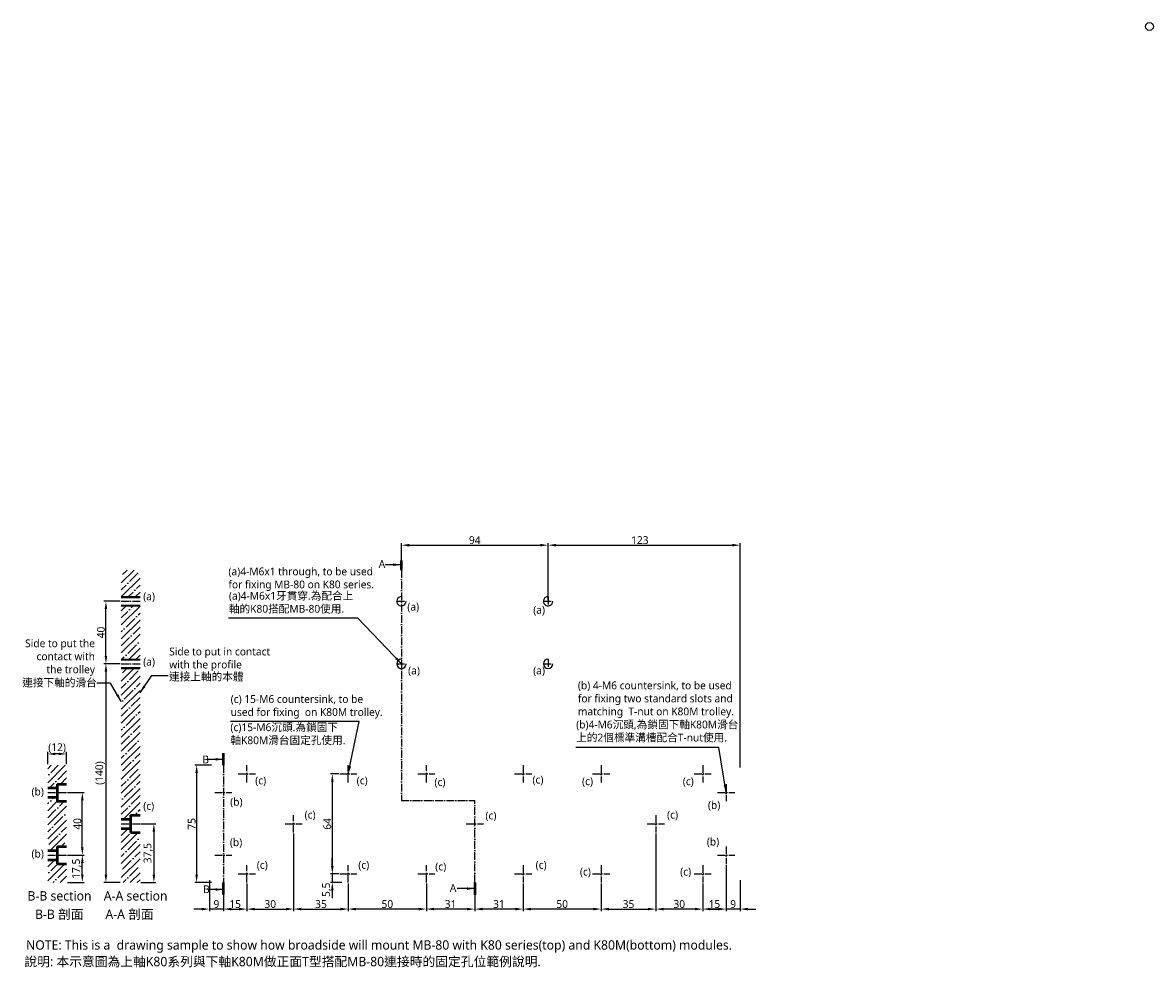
# Model space of a CAD drawing. Header units: millimetres. Extents: x 288 to 1012, y 207 to 811.
import ezdxf

# ---------------------------------------------------------------- set-up
doc = ezdxf.new("R2010")
doc.units = ezdxf.units.MM
doc.linetypes.add('中心線5', pattern=[7.2, 5, -1, 0.2, -1])
doc.layers.get('Defpoints').update_dxf_attribs({"color": 1})
doc.layers.add('中心線', color=5, linetype='中心線5')
doc.layers.add('標註線', color=3, linetype='Continuous')
doc.styles.get("Standard").update_dxf_attribs({"font": 'msjh.ttf'})
doc.dimstyles.new('ISO-25', dxfattribs={"dimtxt": 5, "dimasz": 5, "dimexe": 1.25, "dimexo": 0.625, "dimtad": 1, "dimdec": 8, "dimtxsty": 'Standard', "dimcen": 2.5, "dimadec": 0, "dimazin": 0, "dimtfac": 1, "dimtdec": 8, "dimtmove": 0, "dimatfit": 3, "dimfxl": 0, "dimarcsym": 0})
pattern_1 = [(45, (51.2603, 0), (-4.49013, 4.49013), []), (45, (55.7505, 0), (-4.49013, 4.49013), [7.9375, -1.5875, 0, -1.5875])]

# ---------------------------------------------------------------- blocks, each defined once
blk = doc.blocks.new('*D1')
at = {"layer": 'Defpoints', "color": 0}
for p in [(316.15, 278.39), (326.34, 278.39), (316.15, 260.89)]:
    blk.add_point(p, dxfattribs=at)
at = {"layer": '標註線', "color": 0, "lineweight": -2}
for p, q in [((316.78, 278.39), (327.59, 278.39)), ((326.34, 265.89), (326.34, 273.39)), ((316.78, 260.89), (327.59, 260.89))]:
    blk.add_line(p, q, dxfattribs=at)
at = {"layer": '標註線', "color": 0}
for points in [[(325.51, 273.39), (327.17, 273.39), (326.34, 278.39)], [(325.51, 265.89), (327.17, 265.89), (326.34, 260.89)]]:
    blk.add_solid(points, dxfattribs=at)
at = {"layer": '標註線', "color": 0, "insert": (322.7, 269.64), "char_height": 5, "attachment_point": 5, "rotation": 90}
blk.add_mtext('17,5', dxfattribs=at)
blk = doc.blocks.new('*D2')
at = {"layer": 'Defpoints', "color": 0}
for p in [(304.15, 343.16), (304.15, 335.89), (316.15, 335.89)]:
    blk.add_point(p, dxfattribs=at)
at = {"layer": '標註線', "color": 0, "lineweight": -2}
for p, q in [((304.15, 336.52), (304.15, 344.41)), ((311.15, 343.16), (309.15, 343.16)), ((316.15, 336.52), (316.15, 344.41))]:
    blk.add_line(p, q, dxfattribs=at)
at = {"layer": '標註線', "color": 0}
for points in [[(309.15, 343.99), (309.15, 342.32), (304.15, 343.16)], [(311.15, 343.99), (311.15, 342.32), (316.15, 343.16)]]:
    blk.add_solid(points, dxfattribs=at)
at = {"layer": '標註線', "color": 0, "insert": (310.15, 346.91), "char_height": 5, "attachment_point": 5}
blk.add_mtext('(12)', dxfattribs=at)
blk = doc.blocks.new('*D3')
at = {"layer": 'Defpoints', "color": 0}
for p in [(341.46, 440.89), (351.28, 440.89), (351.28, 400.89)]:
    blk.add_point(p, dxfattribs=at)
at = {"layer": '標註線', "color": 0, "lineweight": -2}
for p, q in [((350.66, 440.89), (340.21, 440.89)), ((341.46, 405.89), (341.46, 435.89)), ((350.66, 400.89), (340.21, 400.89))]:
    blk.add_line(p, q, dxfattribs=at)
at = {"layer": '標註線', "color": 0}
for points in [[(340.63, 435.89), (342.29, 435.89), (341.46, 440.89)], [(340.63, 405.89), (342.29, 405.89), (341.46, 400.89)]]:
    blk.add_solid(points, dxfattribs=at)
at = {"layer": '標註線', "color": 0, "insert": (338.25, 420.89), "char_height": 5, "attachment_point": 5, "rotation": 90}
blk.add_mtext('40', dxfattribs=at)
blk = doc.blocks.new('*D4')
at = {"layer": 'Defpoints', "color": 0}
for p in [(747.71, 476.78), (624.71, 440.89), (747.71, 333.89)]:
    blk.add_point(p, dxfattribs=at)
at = {"layer": '標註線', "color": 0, "lineweight": -2}
for p, q in [((624.71, 441.52), (624.71, 478.03)), ((629.71, 476.78), (742.71, 476.78)), ((747.71, 334.52), (747.71, 478.03))]:
    blk.add_line(p, q, dxfattribs=at)
at = {"layer": '標註線', "color": 0}
for points in [[(629.71, 477.61), (629.71, 475.94), (624.71, 476.78)], [(742.71, 477.61), (742.71, 475.94), (747.71, 476.78)]]:
    blk.add_solid(points, dxfattribs=at)
at = {"layer": '標註線', "color": 0, "insert": (683.46, 480), "char_height": 5, "attachment_point": 5}
blk.add_mtext('123', dxfattribs=at)
blk = doc.blocks.new('*D5')
at = {"layer": 'Defpoints', "color": 0}
for p in [(409.71, 335.89), (399.56, 260.89), (409.71, 260.89)]:
    blk.add_point(p, dxfattribs=at)
at = {"layer": '標註線', "color": 0, "lineweight": -2}
for p, q in [((409.09, 335.89), (398.31, 335.89)), ((399.56, 330.89), (399.56, 265.89)), ((409.09, 260.89), (398.31, 260.89))]:
    blk.add_line(p, q, dxfattribs=at)
at = {"layer": '標註線', "color": 0}
for points in [[(398.73, 330.89), (400.39, 330.89), (399.56, 335.89)], [(398.73, 265.89), (400.39, 265.89), (399.56, 260.89)]]:
    blk.add_solid(points, dxfattribs=at)
at = {"layer": '標註線', "color": 0, "insert": (396.39, 298.39), "char_height": 5, "attachment_point": 5, "rotation": 90}
blk.add_mtext('75', dxfattribs=at)
blk = doc.blocks.new('*D6')
at = {"layer": 'Defpoints', "color": 0}
for p in [(316.15, 318.39), (326.34, 318.39), (316.78, 278.39)]:
    blk.add_point(p, dxfattribs=at)
at = {"layer": '標註線', "color": 0, "lineweight": -2}
for p, q in [((316.78, 318.39), (327.59, 318.39)), ((326.34, 283.39), (326.34, 313.39)), ((317.4, 278.39), (327.59, 278.39))]:
    blk.add_line(p, q, dxfattribs=at)
at = {"layer": '標註線', "color": 0}
for points in [[(325.51, 313.39), (327.17, 313.39), (326.34, 318.39)], [(325.51, 283.39), (327.17, 283.39), (326.34, 278.39)]]:
    blk.add_solid(points, dxfattribs=at)
at = {"layer": '標註線', "color": 0, "insert": (323.13, 298.39), "char_height": 5, "attachment_point": 5, "rotation": 90}
blk.add_mtext('40', dxfattribs=at)
blk = doc.blocks.new('*D7')
at = {"layer": 'Defpoints', "color": 0}
for p in [(363.28, 298.39), (363.28, 260.89), (372.15, 260.89)]:
    blk.add_point(p, dxfattribs=at)
at = {"layer": '標註線', "color": 0, "lineweight": -2}
for p, q in [((363.91, 298.39), (373.4, 298.39)), ((372.15, 293.39), (372.15, 265.89)), ((363.91, 260.89), (373.4, 260.89))]:
    blk.add_line(p, q, dxfattribs=at)
at = {"layer": '標註線', "color": 0}
for points in [[(371.32, 293.39), (372.99, 293.39), (372.15, 298.39)], [(371.32, 265.89), (372.99, 265.89), (372.15, 260.89)]]:
    blk.add_solid(points, dxfattribs=at)
at = {"layer": '標註線', "color": 0, "insert": (368.52, 279.64), "char_height": 5, "attachment_point": 5, "rotation": 90}
blk.add_mtext('37,5', dxfattribs=at)
blk = doc.blocks.new('*D9')
at = {"layer": 'Defpoints', "color": 0}
for p in [(461.71, 292.89), (431.71, 260.89), (461.71, 243.85)]:
    blk.add_point(p, dxfattribs=at)
at = {"layer": '標註線', "color": 0, "lineweight": -2}
for p, q in [((461.71, 292.27), (461.71, 242.6)), ((431.71, 260.27), (431.71, 242.6)), ((436.71, 243.85), (456.71, 243.85))]:
    blk.add_line(p, q, dxfattribs=at)
at = {"layer": '標註線', "color": 0}
for points in [[(436.71, 244.68), (436.71, 243.01), (431.71, 243.85)], [(456.71, 244.68), (456.71, 243.01), (461.71, 243.85)]]:
    blk.add_solid(points, dxfattribs=at)
at = {"layer": '標註線', "color": 0, "insert": (446.71, 247.06), "char_height": 5, "attachment_point": 5}
blk.add_mtext('30', dxfattribs=at)
blk = doc.blocks.new('*D11')
at = {"layer": 'Defpoints', "color": 0}
for p in [(693.71, 292.89), (723.71, 260.89), (693.71, 243.85)]:
    blk.add_point(p, dxfattribs=at)
at = {"layer": '標註線', "color": 0, "lineweight": -2}
for p, q in [((693.71, 292.27), (693.71, 242.6)), ((723.71, 260.27), (723.71, 242.6)), ((718.71, 243.85), (698.71, 243.85))]:
    blk.add_line(p, q, dxfattribs=at)
at = {"layer": '標註線', "color": 0}
for points in [[(698.71, 244.68), (698.71, 243.01), (693.71, 243.85)], [(718.71, 244.68), (718.71, 243.01), (723.71, 243.85)]]:
    blk.add_solid(points, dxfattribs=at)
at = {"layer": '標註線', "color": 0, "insert": (708.71, 247.06), "char_height": 5, "attachment_point": 5}
blk.add_mtext('30', dxfattribs=at)
blk = doc.blocks.new('*D13')
at = {"layer": 'Defpoints', "color": 0}
for p in [(624.71, 476.78), (530.71, 460.89), (624.71, 440.89)]:
    blk.add_point(p, dxfattribs=at)
at = {"layer": '標註線', "color": 0, "lineweight": -2}
for p, q in [((530.71, 461.52), (530.71, 478.03)), ((535.71, 476.78), (619.71, 476.78)), ((624.71, 441.52), (624.71, 478.03))]:
    blk.add_line(p, q, dxfattribs=at)
at = {"layer": '標註線', "color": 0}
for points in [[(535.71, 477.61), (535.71, 475.94), (530.71, 476.78)], [(619.71, 477.61), (619.71, 475.94), (624.71, 476.78)]]:
    blk.add_solid(points, dxfattribs=at)
at = {"layer": '標註線', "color": 0, "insert": (577.71, 479.99), "char_height": 5, "attachment_point": 5}
blk.add_mtext('94', dxfattribs=at)
blk = doc.blocks.new('*D14')
at = {"layer": 'Defpoints', "color": 0}
for p in [(461.71, 292.89), (496.71, 260.89), (496.71, 243.85)]:
    blk.add_point(p, dxfattribs=at)
at = {"layer": '標註線', "color": 0, "lineweight": -2}
for p, q in [((461.71, 292.27), (461.71, 242.6)), ((496.71, 260.27), (496.71, 242.6)), ((466.71, 243.85), (491.71, 243.85))]:
    blk.add_line(p, q, dxfattribs=at)
at = {"layer": '標註線', "color": 0}
for points in [[(466.71, 244.68), (466.71, 243.01), (461.71, 243.85)], [(491.71, 244.68), (491.71, 243.01), (496.71, 243.85)]]:
    blk.add_solid(points, dxfattribs=at)
at = {"layer": '標註線', "color": 0, "insert": (479.21, 247.06), "char_height": 5, "attachment_point": 5}
blk.add_mtext('35', dxfattribs=at)
blk = doc.blocks.new('*D15')
at = {"layer": 'Defpoints', "color": 0}
for p in [(693.71, 292.89), (658.71, 260.89), (693.71, 243.85)]:
    blk.add_point(p, dxfattribs=at)
at = {"layer": '標註線', "color": 0, "lineweight": -2}
for p, q in [((693.71, 292.27), (693.71, 242.6)), ((658.71, 260.27), (658.71, 242.6)), ((663.71, 243.85), (688.71, 243.85))]:
    blk.add_line(p, q, dxfattribs=at)
at = {"layer": '標註線', "color": 0}
for points in [[(663.71, 244.68), (663.71, 243.01), (658.71, 243.85)], [(688.71, 244.68), (688.71, 243.01), (693.71, 243.85)]]:
    blk.add_solid(points, dxfattribs=at)
at = {"layer": '標註線', "color": 0, "insert": (676.21, 247.06), "char_height": 5, "attachment_point": 5}
blk.add_mtext('35', dxfattribs=at)
blk = doc.blocks.new('*D16')
at = {"layer": 'Defpoints', "color": 0}
for p in [(738.71, 272.89), (747.71, 262.89), (738.71, 243.85)]:
    blk.add_point(p, dxfattribs=at)
at = {"layer": '標註線', "color": 0, "lineweight": -2}
for p, q in [((738.71, 272.27), (738.71, 242.6)), ((747.71, 262.27), (747.71, 242.6)), ((733.71, 243.85), (728.71, 243.85)), ((747.71, 243.85), (738.71, 243.85)), ((752.71, 243.85), (757.71, 243.85))]:
    blk.add_line(p, q, dxfattribs=at)
at = {"layer": '標註線', "color": 0}
for points in [[(733.71, 244.68), (733.71, 243.01), (738.71, 243.85)], [(752.71, 244.68), (752.71, 243.01), (747.71, 243.85)]]:
    blk.add_solid(points, dxfattribs=at)
at = {"layer": '標註線', "color": 0, "insert": (743.21, 247.06), "char_height": 5, "attachment_point": 5}
blk.add_mtext('9', dxfattribs=at)
blk = doc.blocks.new('*D17')
at = {"layer": 'Defpoints', "color": 0}
for p in [(608.71, 260.89), (658.71, 260.89), (608.71, 243.85)]:
    blk.add_point(p, dxfattribs=at)
at = {"layer": '標註線', "color": 0, "lineweight": -2}
for p, q in [((608.71, 260.27), (608.71, 242.6)), ((658.71, 260.27), (658.71, 242.6)), ((653.71, 243.85), (613.71, 243.85))]:
    blk.add_line(p, q, dxfattribs=at)
at = {"layer": '標註線', "color": 0}
for points in [[(613.71, 244.68), (613.71, 243.01), (608.71, 243.85)], [(653.71, 244.68), (653.71, 243.01), (658.71, 243.85)]]:
    blk.add_solid(points, dxfattribs=at)
at = {"layer": '標註線', "color": 0, "insert": (633.71, 247.06), "char_height": 5, "attachment_point": 5}
blk.add_mtext('50', dxfattribs=at)
blk = doc.blocks.new('*D18')
at = {"layer": 'Defpoints', "color": 0}
for p in [(496.71, 260.89), (546.71, 260.89), (496.71, 243.85)]:
    blk.add_point(p, dxfattribs=at)
at = {"layer": '標註線', "color": 0, "lineweight": -2}
for p, q in [((496.71, 260.27), (496.71, 242.6)), ((546.71, 260.27), (546.71, 242.6)), ((541.71, 243.85), (501.71, 243.85))]:
    blk.add_line(p, q, dxfattribs=at)
at = {"layer": '標註線', "color": 0}
for points in [[(501.71, 244.68), (501.71, 243.01), (496.71, 243.85)], [(541.71, 244.68), (541.71, 243.01), (546.71, 243.85)]]:
    blk.add_solid(points, dxfattribs=at)
at = {"layer": '標註線', "color": 0, "insert": (521.71, 247.06), "char_height": 5, "attachment_point": 5}
blk.add_mtext('50', dxfattribs=at)
blk = doc.blocks.new('*D19')
at = {"layer": 'Defpoints', "color": 0}
for p in [(577.71, 260.89), (608.71, 260.89), (577.71, 243.85)]:
    blk.add_point(p, dxfattribs=at)
at = {"layer": '標註線', "color": 0, "lineweight": -2}
for p, q in [((577.71, 260.27), (577.71, 242.6)), ((608.71, 260.27), (608.71, 242.6)), ((603.71, 243.85), (582.71, 243.85))]:
    blk.add_line(p, q, dxfattribs=at)
at = {"layer": '標註線', "color": 0}
for points in [[(582.71, 244.68), (582.71, 243.01), (577.71, 243.85)], [(603.71, 244.68), (603.71, 243.01), (608.71, 243.85)]]:
    blk.add_solid(points, dxfattribs=at)
at = {"layer": '標註線', "color": 0, "insert": (593.21, 247.07), "char_height": 5, "attachment_point": 5}
blk.add_mtext('31', dxfattribs=at)
blk = doc.blocks.new('*D20')
at = {"layer": 'Defpoints', "color": 0}
for p in [(546.71, 260.89), (577.71, 260.89), (546.71, 243.85)]:
    blk.add_point(p, dxfattribs=at)
at = {"layer": '標註線', "color": 0, "lineweight": -2}
for p, q in [((546.71, 260.27), (546.71, 242.6)), ((577.71, 260.27), (577.71, 242.6)), ((572.71, 243.85), (551.71, 243.85))]:
    blk.add_line(p, q, dxfattribs=at)
at = {"layer": '標註線', "color": 0}
for points in [[(551.71, 244.68), (551.71, 243.01), (546.71, 243.85)], [(572.71, 244.68), (572.71, 243.01), (577.71, 243.85)]]:
    blk.add_solid(points, dxfattribs=at)
at = {"layer": '標註線', "color": 0, "insert": (562.21, 247.07), "char_height": 5, "attachment_point": 5}
blk.add_mtext('31', dxfattribs=at)
blk = doc.blocks.new('*D21')
at = {"layer": 'Defpoints', "color": 0}
for p in [(351.28, 400.89), (341.46, 260.89), (351.28, 260.89)]:
    blk.add_point(p, dxfattribs=at)
at = {"layer": '標註線', "color": 0, "lineweight": -2}
for p, q in [((350.66, 400.89), (340.21, 400.89)), ((341.46, 395.89), (341.46, 265.89)), ((350.66, 260.89), (340.21, 260.89))]:
    blk.add_line(p, q, dxfattribs=at)
at = {"layer": '標註線', "color": 0}
for points in [[(340.63, 395.89), (342.29, 395.89), (341.46, 400.89)], [(340.63, 265.89), (342.29, 265.89), (341.46, 260.89)]]:
    blk.add_solid(points, dxfattribs=at)
at = {"layer": '標註線', "color": 0, "insert": (337.71, 330.89), "char_height": 5, "attachment_point": 5, "rotation": 90}
blk.add_mtext('(140)', dxfattribs=at)
blk = doc.blocks.new('*D24')
at = {"layer": 'Defpoints', "color": 0}
for p in [(407.71, 262.89), (416.71, 260.89), (407.71, 243.85)]:
    blk.add_point(p, dxfattribs=at)
at = {"layer": '標註線', "color": 0, "lineweight": -2}
for p, q in [((407.71, 262.27), (407.71, 242.6)), ((416.71, 260.27), (416.71, 242.6)), ((402.71, 243.85), (397.71, 243.85)), ((416.71, 243.85), (407.71, 243.85)), ((421.71, 243.85), (426.71, 243.85))]:
    blk.add_line(p, q, dxfattribs=at)
at = {"layer": '標註線', "color": 0}
for points in [[(402.71, 244.68), (402.71, 243.01), (407.71, 243.85)], [(421.71, 244.68), (421.71, 243.01), (416.71, 243.85)]]:
    blk.add_solid(points, dxfattribs=at)
at = {"layer": '標註線', "color": 0, "insert": (412.21, 247.06), "char_height": 5, "attachment_point": 5}
blk.add_mtext('9', dxfattribs=at)
blk = doc.blocks.new('*D34')
at = {"layer": 'Defpoints', "color": 0}
for p in [(491.21, 330.39), (486.48, 266.39), (491.21, 266.39)]:
    blk.add_point(p, dxfattribs=at)
at = {"layer": '標註線', "color": 0, "lineweight": -2}
for p, q in [((490.59, 330.39), (485.23, 330.39)), ((486.48, 325.39), (486.48, 271.39)), ((490.59, 266.39), (485.23, 266.39))]:
    blk.add_line(p, q, dxfattribs=at)
at = {"layer": '標註線', "color": 0}
for points in [[(485.65, 325.39), (487.31, 325.39), (486.48, 330.39)], [(485.65, 271.39), (487.31, 271.39), (486.48, 266.39)]]:
    blk.add_solid(points, dxfattribs=at)
at = {"layer": '標註線', "color": 0, "insert": (483.27, 298.39), "char_height": 5, "attachment_point": 5, "rotation": 90}
blk.add_mtext('64', dxfattribs=at)
blk = doc.blocks.new('*D35')
at = {"layer": 'Defpoints', "color": 0}
for p in [(486.48, 260.89), (491.21, 266.39), (493.25, 260.89)]:
    blk.add_point(p, dxfattribs=at)
at = {"layer": '標註線', "color": 0, "lineweight": -2}
for p, q in [((486.48, 271.39), (486.48, 276.39)), ((490.59, 266.39), (485.23, 266.39)), ((492.62, 260.89), (485.23, 260.89)), ((486.48, 266.39), (486.48, 260.89)), ((486.48, 255.89), (486.48, 250.89))]:
    blk.add_line(p, q, dxfattribs=at)
at = {"layer": '標註線', "color": 0}
for points in [[(485.65, 271.39), (487.31, 271.39), (486.48, 266.39)], [(485.65, 255.89), (487.31, 255.89), (486.48, 260.89)]]:
    blk.add_solid(points, dxfattribs=at)
at = {"layer": '標註線', "color": 0, "insert": (482.92, 256.2), "char_height": 5, "attachment_point": 5, "rotation": 90}
blk.add_mtext('5,5', dxfattribs=at)
blk = doc.blocks.new('*D38')
at = {"layer": 'Defpoints', "color": 0}
for p in [(416.71, 260.89), (431.71, 260.89), (431.71, 243.85)]:
    blk.add_point(p, dxfattribs=at)
at = {"layer": '標註線', "color": 0, "lineweight": -2}
for p, q in [((416.71, 260.27), (416.71, 242.6)), ((431.71, 260.27), (431.71, 242.6)), ((421.71, 243.85), (426.71, 243.85))]:
    blk.add_line(p, q, dxfattribs=at)
at = {"layer": '標註線', "color": 0}
for points in [[(421.71, 244.68), (421.71, 243.01), (416.71, 243.85)], [(426.71, 244.68), (426.71, 243.01), (431.71, 243.85)]]:
    blk.add_solid(points, dxfattribs=at)
at = {"layer": '標註線', "color": 0, "insert": (424.21, 247.07), "char_height": 5, "attachment_point": 5}
blk.add_mtext('15', dxfattribs=at)
blk = doc.blocks.new('*D39')
at = {"layer": 'Defpoints', "color": 0}
for p in [(738.71, 272.89), (723.71, 260.89), (738.71, 243.85)]:
    blk.add_point(p, dxfattribs=at)
at = {"layer": '標註線', "color": 0, "lineweight": -2}
for p, q in [((738.71, 272.27), (738.71, 242.6)), ((723.71, 260.27), (723.71, 242.6)), ((728.71, 243.85), (733.71, 243.85))]:
    blk.add_line(p, q, dxfattribs=at)
at = {"layer": '標註線', "color": 0}
for points in [[(728.71, 244.68), (728.71, 243.01), (723.71, 243.85)], [(733.71, 244.68), (733.71, 243.01), (738.71, 243.85)]]:
    blk.add_solid(points, dxfattribs=at)
at = {"layer": '標註線', "color": 0, "insert": (731.21, 247.07), "char_height": 5, "attachment_point": 5}
blk.add_mtext('15', dxfattribs=at)

msp = doc.modelspace()

# ---------------------------------------------------------------- hatches: boundary and pattern name
h = msp.add_hatch()
h.set_pattern_fill('ANSI35', color=256, style=0)
h.set_pattern_definition(pattern_1)
h.paths.add_polyline_path([(363.28322225, 460.89464349), (351.28322225, 460.89464349), (351.28322225, 443.89464349), (363.28322225, 443.89464349)])
h.paths.add_polyline_path([(363.28322225, 437.89464349), (351.28322225, 437.89464349), (351.28322225, 403.89464349), (363.28322225, 403.89464349)])
h.paths.add_polyline_path([(363.28322225, 397.89464349), (351.28322225, 397.89464349), (351.28322225, 301.39464349), (357.28322225, 301.39464349), (357.28322225, 303.89464349), (363.28322225, 303.89464349)])
h.paths.add_polyline_path([(351.28322225, 260.89464349), (363.28322225, 260.89464349), (363.28322225, 292.89464349), (357.28322225, 292.89464349), (357.28322225, 295.39464349), (351.28322225, 295.39464349)])
h = msp.add_hatch()
h.set_pattern_fill('ANSI35', color=256, style=0)
h.set_pattern_definition(pattern_1)
h.paths.add_polyline_path([(304.15467246, 335.89464349), (304.15467246, 321.39464349), (310.15467246, 321.39464349), (310.15467246, 323.89464349), (316.15467246, 323.89464349), (316.15467246, 335.89464349)])
h.paths.add_polyline_path([(304.15467246, 281.39464349), (310.15467246, 281.39464349), (310.15467246, 283.89464349), (316.15467246, 283.89464349), (316.15467246, 312.89464349), (310.15467246, 312.89464349), (310.15467246, 315.39464349), (304.15467246, 315.39464349)])
h.paths.add_polyline_path([(310.15467246, 272.89464349), (310.15467246, 275.39464349), (304.15467246, 275.39464349), (304.15467246, 260.89464349), (316.15467246, 260.89464349), (316.15467246, 272.89464349)])

# ---------------------------------------------------------------- linework, layer by layer
for p, q in [((351.28322225, 443.89464349), (363.28322225, 443.89464349)), ((351.28322225, 443.39464349), (363.28322225, 443.39464349)), ((351.28322225, 438.39464349), (363.28322225, 438.39464349)), ((351.28322225, 437.89464349), (363.28322225, 437.89464349)), ((351.28322225, 403.89464349), (363.28322225, 403.89464349)), ((351.28322225, 403.39464349), (363.28322225, 403.39464349)), ((351.28322225, 398.39464349), (363.28322225, 398.39464349)), ((351.28322225, 397.89464349), (363.28322225, 397.89464349))]:
    msp.add_line(p, q)
at = {"lineweight": 50}
for p, q in [((304.15467246, 321.39464349), (310.15467246, 321.39464349)), ((310.15467246, 323.89464349), (310.15467246, 312.89464349)), ((310.15467246, 323.89464349), (316.15467246, 323.89464349)), ((304.15467246, 315.39464349), (310.15467246, 315.39464349)), ((310.15467246, 312.89464349), (316.15467246, 312.89464349)), ((351.28322225, 301.39464349), (357.28322225, 301.39464349)), ((357.28322225, 303.89464349), (357.28322225, 292.89464349)), ((357.28322225, 303.89464349), (363.28322225, 303.89464349)), ((351.28322225, 295.39464349), (357.28322225, 295.39464349)), ((357.28322225, 292.89464349), (363.28322225, 292.89464349)), ((310.15467246, 283.89464349), (310.15467246, 272.89464349)), ((310.15467246, 283.89464349), (316.15467246, 283.89464349)), ((304.15467246, 281.39464349), (310.15467246, 281.39464349)), ((304.15467246, 275.39464349), (310.15467246, 275.39464349)), ((310.15467246, 272.89464349), (316.15467246, 272.89464349))]:
    msp.add_line(p, q, dxfattribs=at)
msp.add_circle((1009.92204266, 808.78928697), 2.5)
for centre, start, end in [((530.71102133, 440.89464349), 89.9374186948, 360), ((624.71102133, 440.89464349), 89.9374186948, 360), ((530.71429808, 400.89464349), 90, 0), ((624.71429808, 400.89464349), 90, 0)]:
    msp.add_arc(centre, 3, start, end)
at = {"layer": '中心線'}
for p, q in [((530.71429808, 460.89464349), (530.71429808, 313.25263862)), ((624.71429808, 443.8946417), (624.71429808, 437.89464528)), ((351.28322225, 440.89464349), (363.28322225, 440.89464349)), ((527.71429808, 440.89464349), (533.71429808, 440.89464349)), ((621.71429808, 440.89464349), (627.71429808, 440.89464349)), ((351.28322225, 400.89464349), (363.28322225, 400.89464349)), ((527.71429808, 400.89464349), (533.71429808, 400.89464349)), ((621.71429808, 400.89464349), (627.71429808, 400.89464349)), ((624.71429808, 403.89464349), (624.71429808, 397.89464349)), ((416.71429808, 335.89464349), (416.71429808, 260.89464349)), ((431.71429808, 324.89464349), (431.71429808, 335.89464349)), ((496.71429808, 324.89464349), (496.71429808, 335.89464349)), ((546.71429808, 324.89464349), (546.71429808, 335.89464349)), ((608.71429808, 335.89464349), (608.71429808, 324.89464349)), ((658.71429808, 335.89464349), (658.71429808, 324.89464349)), ((723.71429808, 335.89464349), (723.71429808, 324.89464349)), ((426.21429808, 330.39464349), (437.21429808, 330.39464349)), ((491.21429808, 330.39464349), (502.21429808, 330.39464349)), ((541.21429808, 330.39464349), (552.21429808, 330.39464349)), ((603.21429808, 330.39464349), (614.21429808, 330.39464349)), ((653.21429808, 330.39464349), (664.21429808, 330.39464349)), ((718.21429808, 330.39464349), (729.21429808, 330.39464349)), ((738.71429808, 323.89464349), (738.71429808, 312.89464349)), ((304.15467246, 318.39464349), (316.15467246, 318.39464349)), ((411.21102133, 318.39464349), (422.21102133, 318.39464349)), ((530.71429808, 313.25263862), (577.71429808, 313.25263862)), ((577.71429808, 260.89464349), (577.71429808, 313.25263862)), ((733.21429808, 318.39464349), (744.21429808, 318.39464349)), ((351.28322225, 298.39464349), (363.28322225, 298.39464349)), ((456.21429808, 298.39464349), (467.21429808, 298.39464349)), ((461.71429808, 292.89464349), (461.71429808, 303.89464349)), ((572.21429808, 298.39464349), (583.21429808, 298.39464349)), ((688.21429808, 298.39464349), (699.21429808, 298.39464349)), ((693.71429808, 303.89464349), (693.71429808, 292.89464349)), ((738.71429808, 283.89464349), (738.71429808, 272.89464349)), ((304.15467246, 278.39464349), (316.15467246, 278.39464349)), ((411.21102133, 278.39464349), (422.21102133, 278.39464349)), ((733.21429808, 278.39464349), (744.21429808, 278.39464349)), ((431.71429808, 260.89464349), (431.71429808, 271.89464349)), ((496.71429808, 260.89464349), (496.71429808, 271.89464349)), ((546.71429808, 260.89464349), (546.71429808, 271.89464349)), ((608.71429808, 271.89464251), (608.71429808, 260.89464446)), ((658.71429808, 271.89464251), (658.71429808, 260.89464446)), ((723.71429808, 271.89464251), (723.71429808, 260.89464446)), ((426.21429808, 266.39464349), (437.21429808, 266.39464349)), ((491.21429808, 266.39464349), (502.21429808, 266.39464349)), ((541.21429808, 266.39464349), (552.21429808, 266.39464349)), ((603.21429808, 266.39464349), (614.21429808, 266.39464349)), ((653.21429808, 266.39464349), (664.21429808, 266.39464349)), ((718.21429808, 266.39464349), (729.21429808, 266.39464349))]:
    msp.add_line(p, q, dxfattribs=at)
at = {"layer": '標註線', "lineweight": 50}
for p, q in [((530.71429808, 460.89464349), (530.71429808, 467.06982123)), ((416.71429808, 335.89464349), (416.71429808, 343.70903293)), ((416.71429808, 253.14689891), (416.71429808, 260.89464349)), ((577.71429808, 260.89464349), (577.71429808, 253.02266295))]:
    msp.add_line(p, q, dxfattribs=at)
at = {"layer": '標註線'}
msp.add_line((350.65822225, 400.89464349), (340.21093719, 400.89464349), dxfattribs=at)

# ---------------------------------------------------------------- texts
for s, insert, char_height, attachment_point in [('(a)4-M6x1 through, to be used \\Pfor fixing MB-80 on K80 series.', (419.92973782, 462.49878868), 5, 1), ('Side to put the\\Pcontact with\\Pthe trolley', (334.44247406, 393.12177192), 5, 9), ('Side to put in contact\\Pwith the profile', (382.00960656, 411.21834919), 5, 1), ('(b) 4-M6 countersink, to be used \\Pfor fixing two standard slots and \\Pmatching  T-nut on K80M trolley.', (643.78070053, 389.52800182), 5, 1), ('(c) 15-M6 countersink, to be \\Pused for fixing  on K80M trolley.', (421.36786244, 380.79187859), 5, 1), ('B-B section', (291.23597332, 255.31576383), 6, 1), ('A-A section', (340.08435841, 255.31576383), 6, 1), ('NOTE: This is a  drawing sample to show how broadside will mount MB-80 with K80 series(top) and K80M(bottom) modules.', (290.24731467, 223.87811207), 6, 1)]:
    msp.add_mtext(s, dxfattribs=dict(insert=insert, char_height=char_height, attachment_point=attachment_point))
at = {"layer": '標註線', "lineweight": 50, "char_height": 5, "attachment_point": 1}
for s, insert, width in [('A', (516.18514128, 467.27444863), 1.953992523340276e-14), ('B', (403.2264418, 342.08625995), 1.77635683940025e-15), ('B', (403.66565915, 259.05139489), 1.77635683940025e-15), ('A', (561.74891749, 259.83649852), 1.953992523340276e-14)]:
    msp.add_mtext(s, dxfattribs=dict(at, insert=insert, width=width))
at = {"layer": '標註線'}
for s, insert, char_height, attachment_point in [('(a)', (365.3187758, 446.52753829), 5, 1), ('(a)4-M6x1牙貫穿.為配合上\\P軸的K80搭配MB-80使用.', (420.23874976, 446.90077975), 5, 1), ('(a)', (534.51705412, 439.89638171), 5, 1), ('(a)', (615.14775074, 437.85602608), 5, 1), ('(a)', (365.3187758, 404.70024005), 5, 1), ('(a)', (535.02737451, 399.08926129), 5, 1), ('(a)', (615.14775074, 399.08926129), 5, 1), ('連接下軸的滑台', (335.59125512, 385.69335797), 5, 9), ('連接上軸的本體', (381.84984485, 395.13554447), 5, 1), ('(c)15-M6沉頭.為鎖固下\\P軸K80M滑台固定孔使用.', (421.19944904, 362.74231328), 5, 1), ('(b)4-M6沉頭,為鎖固下軸K80M滑台\\P上的2個標準溝槽配合T-nut使用.', (642.68033218, 364.4754334), 5, 1), ('(c)', (437.07347732, 328.69682347), 5, 1), ('(c)', (502.07347732, 328.69682347), 5, 1), ('(c)', (551.89567152, 327.67664566), 5, 1), ('(c)', (614.66513514, 329.20691316), 5, 1), ('(c)', (646.43483473, 328.18673535), 5, 1), ('(c)', (710.96881977, 328.18673535), 5, 1), ('(b)', (293.77867275, 321.59803895), 5, 1), ('(c)', (365.34648301, 312.3739753), 5, 1), ('(b)', (421.04676737, 315.01066561), 5, 1), ('(b)', (727.10085119, 312.92652517), 5, 1), ('(c)', (468.71337053, 306.76299654), 5, 1), ('(c)', (584.55620551, 306.25290685), 5, 1), ('(c)', (700.90936089, 306.76299654), 5, 1), ('(b)', (726.38890058, 289.49649061), 5, 1), ('(b)', (420.85075352, 289.14074807), 5, 1), ('(b)', (293.77867275, 281.81109477), 5, 1), ('(c)', (438.09412052, 274.62738832), 5, 1), ('(c)', (503.09412052, 274.62738832), 5, 1), ('(c)', (552.40599191, 273.60721051), 5, 1), ('(c)', (616.70641912, 274.62738832), 5, 1), ('(c)', (645.07881262, 270.28633258), 5, 1), ('(c)', (709.30212359, 270.28633258), 5, 1), ('B-B 剖面', (296.03606574, 243.55219997), 6, 1), ('A-A 剖面', (341.13914762, 243.55219997), 6, 1), ('說明: 本示意圖為上軸K80系列與下軸K80M做正面T型搭配MB-80連接時的固定孔位範例說明.', (289.25034709, 213.24538164), 6, 1)]:
    msp.add_mtext(s, dxfattribs=dict(at, insert=insert, char_height=char_height, attachment_point=attachment_point))

# ---------------------------------------------------------------- dimensions: what is measured, and where the dimension line sits
for base, p1, p2, picture, middle in [((624.7142980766, 476.7764667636), (530.7142980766, 460.8946434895), (624.7142980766, 440.8946434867), '*D13', (577.7142980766, 479.9853918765)), ((496.7142980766, 243.8461439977), (461.7142980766, 292.8946434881), (496.7142980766, 260.8946434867), '*D14', (479.2142980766, 247.0550691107)), ((693.7142980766, 243.8461439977), (658.7142980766, 260.8946444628), (693.7142980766, 292.8946434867), '*D15', (676.2142980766, 247.0550691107)), ((738.7142980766, 243.8461439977), (723.7142980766, 260.8946444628), (738.7142980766, 272.8946434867), '*D39', (731.2142980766, 247.069594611)), ((738.7142980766, 243.8461439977), (747.7142980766, 262.8946434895), (738.7142980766, 272.8946434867), '*D16', (743.2142980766, 247.0550691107)), ((407.7142980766, 243.8461439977), (416.7142980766, 260.8946434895), (407.7142980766, 262.8946434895), '*D24', (412.2142980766, 247.0550691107)), ((431.7142980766, 243.8461439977), (416.7142980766, 260.8946434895), (431.7142980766, 260.8946434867), '*D38', (424.2142980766, 247.069594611)), ((546.7142980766, 243.8461439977), (577.7142980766, 260.8946434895), (546.7142980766, 260.8946434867), '*D20', (562.2142980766, 247.069594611)), ((577.7142980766, 243.8461439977), (608.7142980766, 260.8946444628), (577.7142980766, 260.8946434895), '*D19', (593.2142980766, 247.069594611)), ((608.7142980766, 243.8461439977), (658.7142980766, 260.8946444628), (608.7142980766, 260.8946444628), '*D17', (633.7142980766, 247.0550691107))]:
    dim = msp.add_linear_dim(base=base, p1=p1, p2=p2, dimstyle='ISO-25', dxfattribs=at)
    dim.commit()
    dim.dimension.update_dxf_attribs({"geometry": picture, "text_midpoint": middle})
dim = msp.add_linear_dim(base=(747.7142980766, 476.7764667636), p1=(624.7142980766, 440.8946434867), p2=(747.7142980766, 333.8946434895), dimstyle='ISO-25', dxfattribs=at)
dim.commit()
dim.dimension.update_dxf_attribs({"geometry": '*D4', "text_midpoint": (683.4626597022, 476.7764667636), "dimtype": 160})
for base, p1, p2, picture, middle in [((341.4609371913, 440.8946434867), (351.2832222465, 400.8946434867), (351.2832222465, 440.8946434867), '*D3', (338.2520120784, 420.8946434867)), ((399.5593385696, 260.8946434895), (409.7142980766, 335.8946434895), (409.7142980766, 260.8946434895), '*D5', (396.3923760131, 298.3946434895)), ((486.4787498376, 266.3946434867), (491.2142980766, 330.3946434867), (491.2142980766, 266.3946434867), '*D34', (483.2698247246, 298.3946434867)), ((326.3385325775, 318.3946434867), (316.7796724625, 278.3946434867), (316.1546724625, 318.3946434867), '*D6', (323.1296074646, 298.3946434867)), ((372.1532636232, 260.8946434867), (363.2832222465, 298.3946434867), (363.2832222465, 260.8946434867), '*D7', (368.5247129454, 279.6446434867)), ((326.3385325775, 278.3946434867), (316.1546724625, 260.8946434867), (316.1546724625, 278.3946434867), '*D1', (322.6954563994, 269.6446434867))]:
    dim = msp.add_linear_dim(base=base, p1=p1, p2=p2, angle=90, dimstyle='ISO-25', dxfattribs=at)
    dim.commit()
    dim.dimension.update_dxf_attribs({"geometry": picture, "text_midpoint": middle})
dim = msp.add_linear_dim(base=(341.46093719, 260.89464349), p1=(351.28322225, 400.89464349), p2=(351.28322225, 260.89464349), angle=90, text='(140)', dimstyle='ISO-25', dxfattribs=at)
dim.commit()
dim.dimension.update_dxf_attribs({"geometry": '*D21', "text_midpoint": (337.71134068, 330.89464349)})
dim = msp.add_linear_dim(base=(304.15467246, 343.15576402), p1=(316.15467246, 335.89464349), p2=(304.15467246, 335.89464349), angle=180, text='(12)', dimstyle='ISO-25', dxfattribs=at)
dim.commit()
dim.dimension.update_dxf_attribs({"geometry": '*D2', "text_midpoint": (310.15467246, 343.15576402), "dimtype": 160})
for base, p1, p2, picture, middle in [((461.7142980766, 243.8461439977), (431.7142980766, 260.8946434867), (461.7142980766, 292.8946434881), '*D9', (446.7142980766, 247.0550691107)), ((693.7142980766, 243.8461439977), (723.7142980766, 260.8946444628), (693.7142980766, 292.8946434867), '*D11', (708.7142980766, 247.0550691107)), ((496.7142980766, 243.8461439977), (546.7142980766, 260.8946434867), (496.7142980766, 260.8946434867), '*D18', (521.7142980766, 247.0550691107))]:
    dim = msp.add_linear_dim(base=base, p1=p1, p2=p2, dimstyle='ISO-25', override={"dimtmove": 1}, dxfattribs=at)
    dim.commit()
    dim.dimension.update_dxf_attribs({"geometry": picture, "text_midpoint": middle})
dim = msp.add_linear_dim(base=(486.4787498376, 260.8946434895), p1=(491.2142980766, 266.3946434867), p2=(493.2494192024, 260.8946434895), angle=90, dimstyle='ISO-25', override={"dimtmove": 2}, dxfattribs=at)
dim.commit()
dim.dimension.update_dxf_attribs({"geometry": '*D35', "text_midpoint": (482.9241513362, 256.1960310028), "dimtype": 160})

# ---------------------------------------------------------------- leaders
for points in [[(530.66083022, 464.30678022), (520.32652784, 464.30678022)], [(530.71429808, 400.89464349), (502.84462459, 430.14737599), (420.03682878, 430.14737599)], [(351.28322225, 376.64621511), (344.31015565, 388.53399666), (335.59125512, 388.53399666)], [(496.71102133, 330.39449305), (503.66175817, 363.98626565), (421.19944904, 363.98626565)], [(416.71429808, 339.69094954), (406.26065743, 339.69094954)], [(738.71429808, 318.39464349), (734.12678173, 347.18168194), (642.35807149, 347.19861312)], [(416.71429808, 256.38774664), (406.69987477, 256.38774664)], [(577.71429808, 256.95350471), (566.41225129, 256.95350471)]]:
    msp.add_leader(points, dimstyle='ISO-25', override={"dimgap": 0.625, "dimtad": 0}, dxfattribs=at)
at = {"layer": '標註線', "annotation_type": 0, "has_hookline": 1, "hookline_direction": 0, "text_width": 45.44222079}
msp.add_leader([(363.28322225, 382.36923035), (370.80702421, 393.38554447), (381.22484485, 393.38554447)], dimstyle='ISO-25', override={"dimgap": 0.625, "dimtad": 0}, dxfattribs=at)

doc.saveas('drawing.dxf')
